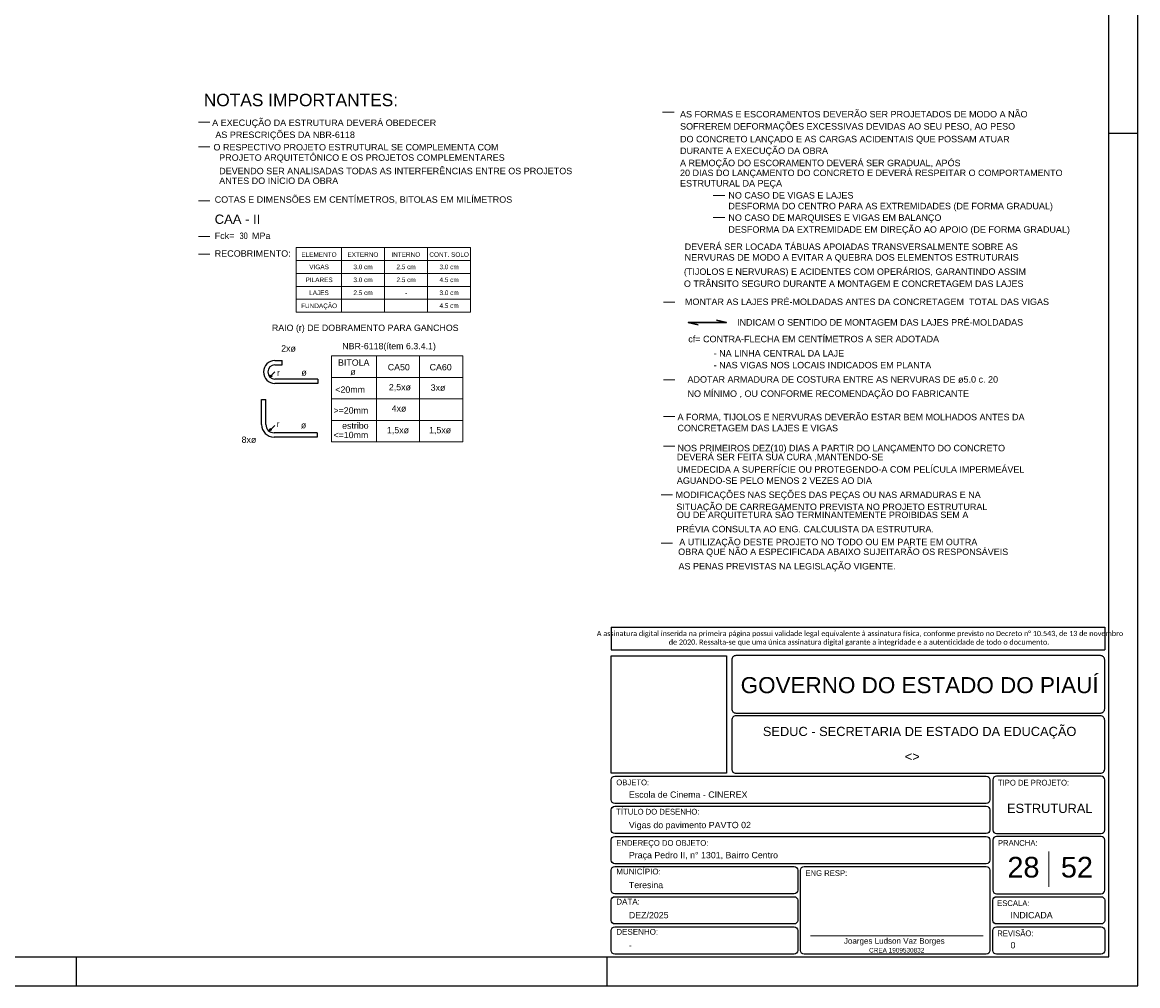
# Model space of a CAD drawing. Header units: millimetres. Extents: x 0 to 119, y 0 to 84.
# Tile 8 of 21: x 80 to 119, y 0 to 34. Entities that reach past the tile are written whole.
import ezdxf

# ---------------------------------------------------------------- set-up
doc = ezdxf.new("R2010")
doc.units = ezdxf.units.MM
doc.header["$MEASUREMENT"] = 0
doc.linetypes.add('NULL', pattern=[0])
doc.layers.get('0').update_dxf_attribs({"lineweight": 18})
for name, color, linetype, lineweight in [('DIM', 9, 'Continuous', 5), ('GERAL-1', 2, 'Continuous', 30), ('NOTAS', 7, 'Continuous', 5), ('Nível 1', 7, 'Continuous', 0), ('Textos', 7, 'Continuous', 9)]:
    doc.layers.add(name, color=color, linetype=linetype, lineweight=lineweight)
for name, color, linetype in [('Pena 01', 1, 'Continuous'), ('SEDUC_MARF', 1, 'Continuous'), ('SEDUC_MARGG', 7, 'Continuous'), ('SEDUC_TXT01', 1, 'Continuous'), ('SEDUC_TXT02', 2, 'Continuous'), ('SEDUC_TXT05', 5, 'Continuous'), ('Título', 5, 'Continuous')]:
    doc.layers.add(name, color=color, linetype=linetype)
doc.styles.add('Arial', font='txt')
doc.styles.add('ArialN', font='txt')
doc.styles.add('Calibri', font='txt')
doc.styles.add('TwCenMT', font='txt')

msp = doc.modelspace()

# ---------------------------------------------------------------- linework, layer by layer
msp.add_line((107.4964, 1.7423), (113.5173, 1.7423))
at = {"layer": 'DIM', "color": 4}
for p, q in [((89.5739, 25.7175), (95.6518, 25.7175)), ((89.5739, 23.4675), (89.5739, 25.7175)), ((91.1518, 23.4675), (91.1518, 25.7175)), ((92.6518, 23.4675), (92.6518, 25.7175)), ((94.1518, 25.7175), (94.1518, 23.4675)), ((95.6518, 25.7175), (95.6518, 23.4675)), ((89.5739, 25.2675), (95.6518, 25.2675)), ((89.5739, 24.8175), (95.6518, 24.8175)), ((89.5739, 24.3675), (95.6518, 24.3675)), ((89.5739, 23.9175), (95.6518, 23.9175)), ((89.5739, 23.4675), (95.6518, 23.4675)), ((90.7983, 21.9445), (95.3762, 21.9445)), ((90.7983, 18.9445), (90.7983, 21.9445)), ((92.3762, 18.9445), (92.3762, 21.9445)), ((93.8762, 18.9445), (93.8762, 21.9445)), ((95.3762, 21.9445), (95.3762, 18.9445)), ((90.7983, 21.1945), (95.3762, 21.1945)), ((90.7983, 20.4445), (95.3762, 20.4445)), ((90.7983, 19.6945), (95.3762, 19.6945)), ((90.7983, 18.9445), (95.3762, 18.9445))]:
    msp.add_line(p, q, dxfattribs=at)
at = {"layer": 'GERAL-1'}
msp.add_lwpolyline([(103.5828, 23.0293), (103.2388, 23.1093), (104.5668, 23.1093), (104.2228, 23.1893)], dxfattribs=at)
at = {"layer": 'NOTAS', "color": 4}
for p, q in [((102.3445, 30.4325), (102.7449, 30.4325)), ((86.1683, 30.0853), (86.5687, 30.0853)), ((86.1683, 29.2246), (86.5687, 29.2246)), ((86.1683, 27.3487), (86.5687, 27.3487)), ((104.1106, 27.5348), (104.511, 27.5348)), ((104.1106, 26.7648), (104.511, 26.7648)), ((86.1683, 26.1014), (86.5687, 26.1014)), ((86.1683, 25.4844), (86.5687, 25.4844)), ((102.3713, 23.8116), (102.7717, 23.8116)), ((102.3713, 21.1156), (102.7717, 21.1156)), ((102.3713, 19.8304), (102.7717, 19.8304)), ((102.3713, 18.7969), (102.7717, 18.7969)), ((102.2871, 17.107), (102.6875, 17.107)), ((102.2871, 15.4222), (102.6875, 15.4222))]:
    msp.add_line(p, q, dxfattribs=at)
at = {"layer": 'Nível 1'}
msp.add_line((115.8, 4.6717), (115.8, 3.4409), dxfattribs=at)
at = {"layer": 'Pena 01'}
for p, q in [((100.55, 12.4952), (117.7575, 12.4952)), ((100.55, 12.4952), (100.55, 11.6972)), ((117.7575, 12.4952), (117.7575, 11.6972)), ((100.55, 11.6972), (117.7575, 11.6972))]:
    msp.add_line(p, q, dxfattribs=at)
at = {"layer": 'SEDUC_MARF'}
for p, q in [((117.9, 29.7), (118.9, 29.7)), ((81.9015, 1), (81.9015, 0)), ((100.4015, 1), (100.4015, 0))]:
    msp.add_line(p, q, dxfattribs=at)
for points in [[(118.9, 84.1), (0, 84.1), (0, 0), (118.9, 0)], [(100.55, 11.4972), (104.5747, 11.4972), (104.5747, 7.4), (100.55, 7.4)]]:
    msp.add_lwpolyline(points, close=True, dxfattribs=at)
for points in [[(104.9, 9.5), (117.6, 9.5, 0.4142136), (117.75, 9.65), (117.75, 9.65), (117.75, 11.35, 0.4142136), (117.6, 11.5), (117.6, 11.5), (104.9, 11.5, 0.4142136), (104.75, 11.35), (104.75, 11.35), (104.75, 9.65, 0.4142136), (104.9, 9.5), (104.9, 9.5)], [(104.9, 7.4), (117.6, 7.4, 0.4142136), (117.75, 7.55), (117.75, 7.55), (117.75, 9.25, 0.4142136), (117.6, 9.4), (117.6, 9.4), (104.9, 9.4, 0.4142136), (104.75, 9.25), (104.75, 9.25), (104.75, 7.55, 0.4142136), (104.9, 7.4), (104.9, 7.4)], [(100.675, 7.3), (113.625, 7.3, -0.4142136), (113.75, 7.175), (113.75, 7.175), (113.75, 6.475, -0.4142136), (113.625, 6.35), (113.625, 6.35), (100.675, 6.35, -0.4142136), (100.55, 6.475), (100.55, 6.475), (100.55, 7.175, -0.4142136), (100.675, 7.3), (100.675, 7.3)], [(113.975, 5.3), (117.625, 5.3, 0.4142136), (117.75, 5.425), (117.75, 5.425), (117.75, 7.175, 0.4142136), (117.625, 7.3), (117.625, 7.3), (113.975, 7.3, 0.4142136), (113.85, 7.175), (113.85, 7.175), (113.85, 5.425, 0.4142136), (113.975, 5.3), (113.975, 5.3)], [(100.675, 6.25), (113.625, 6.25, -0.4142136), (113.75, 6.125), (113.75, 6.125), (113.75, 5.425, -0.4142136), (113.625, 5.3), (113.625, 5.3), (100.675, 5.3, -0.4142136), (100.55, 5.425), (100.55, 5.425), (100.55, 6.125, -0.4142136), (100.675, 6.25), (100.675, 6.25)], [(100.675, 5.2), (113.625, 5.2, -0.4142136), (113.75, 5.075), (113.75, 5.075), (113.75, 4.375, -0.4142136), (113.625, 4.25), (113.625, 4.25), (100.675, 4.25, -0.4142136), (100.55, 4.375), (100.55, 4.375), (100.55, 5.075, -0.4142136), (100.675, 5.2), (100.675, 5.2)], [(113.975, 3.2), (117.625, 3.2, 0.4142136), (117.75, 3.325), (117.75, 3.325), (117.75, 5.075, 0.4142136), (117.625, 5.2), (117.625, 5.2), (113.975, 5.2, 0.4142136), (113.85, 5.075), (113.85, 5.075), (113.85, 3.325, 0.4142136), (113.975, 3.2), (113.975, 3.2)], [(100.675, 4.15), (106.925, 4.15, -0.4142136), (107.05, 4.025), (107.05, 4.025), (107.05, 3.325, -0.4142136), (106.925, 3.2), (106.925, 3.2), (100.675, 3.2, -0.4142136), (100.55, 3.325), (100.55, 3.325), (100.55, 4.025, -0.4142136), (100.675, 4.15), (100.675, 4.15)], [(107.275, 4.15), (113.625, 4.15, -0.4142136), (113.75, 4.025), (113.75, 4.025), (113.75, 1.225, -0.4142136), (113.625, 1.1), (113.625, 1.1), (107.275, 1.1, -0.4142136), (107.15, 1.225), (107.15, 1.225), (107.15, 4.025, -0.4142136), (107.275, 4.15), (107.275, 4.15)], [(100.675, 3.1), (106.925, 3.1, -0.4142136), (107.05, 2.975), (107.05, 2.975), (107.05, 2.275, -0.4142136), (106.925, 2.15), (106.925, 2.15), (100.675, 2.15, -0.4142136), (100.55, 2.275), (100.55, 2.275), (100.55, 2.975, -0.4142136), (100.675, 3.1), (100.675, 3.1)], [(113.975, 3.1), (117.625, 3.1, -0.4142136), (117.75, 2.975), (117.75, 2.975), (117.75, 2.275, -0.4142136), (117.625, 2.15), (117.625, 2.15), (113.975, 2.15, -0.4142136), (113.85, 2.275), (113.85, 2.275), (113.85, 2.975, -0.4142136), (113.975, 3.1), (113.975, 3.1)], [(100.675, 2.05), (106.925, 2.05, -0.4142136), (107.05, 1.925), (107.05, 1.925), (107.05, 1.225, -0.4142136), (106.925, 1.1), (106.925, 1.1), (100.675, 1.1, -0.4142136), (100.55, 1.225), (100.55, 1.225), (100.55, 1.925, -0.4142136), (100.675, 2.05), (100.675, 2.05)], [(113.975, 2.05), (117.625, 2.05, -0.4142136), (117.75, 1.925), (117.75, 1.925), (117.75, 1.225, -0.4142136), (117.625, 1.1), (117.625, 1.1), (113.975, 1.1, -0.4142136), (113.85, 1.225), (113.85, 1.225), (113.85, 1.925, -0.4142136), (113.975, 2.05), (113.975, 2.05)]]:
    msp.add_lwpolyline(points, format="xyb", dxfattribs=at)
at = {"layer": 'SEDUC_MARGG'}
msp.add_lwpolyline([(2.5, 1), (117.9, 1), (117.9, 83.1), (2.5, 83.1), (2.5, 1)], dxfattribs=at)
at = {"layer": 'Título', "color": 1, "linetype": 'Continuous'}
for p, q in [((88.8328, 21.784), (89.0828, 21.784)), ((89.0828, 21.6341), (89.0828, 21.784)), ((88.8328, 21.3841), (88.656, 21.2073)), ((88.8328, 21.6341), (89.0828, 21.6341)), ((88.656, 21.2073), (88.6724, 21.284)), ((88.7247, 21.2318), (88.656, 21.2073)), ((88.6724, 21.284), (88.7247, 21.2318)), ((90.3328, 21.1341), (88.8328, 21.1341)), ((90.3328, 21.1341), (90.3328, 20.984)), ((90.3328, 20.984), (88.8328, 20.984)), ((88.3671, 20.4265), (88.5171, 20.4265)), ((88.3671, 19.5526), (88.3671, 20.4265)), ((88.5171, 19.5526), (88.5171, 20.4265)), ((88.8243, 19.5155), (88.6476, 19.3388)), ((88.6476, 19.3388), (88.664, 19.4155)), ((88.7162, 19.3632), (88.6476, 19.3388)), ((88.664, 19.4155), (88.7162, 19.3632)), ((90.3042, 19.2655), (88.8042, 19.2655)), ((90.3042, 19.1155), (88.8042, 19.1155)), ((90.3042, 19.2655), (90.3042, 19.1155))]:
    msp.add_line(p, q, dxfattribs=at)
for centre, radius, start in [((88.8328, 21.3841), 0.4, 90), ((88.8328, 21.3841), 0.25, 90), ((88.8042, 19.5526), 0.437, 180), ((88.8042, 19.5526), 0.287, 179.99999)]:
    msp.add_arc(centre, radius, start, 270, dxfattribs=at)

# ---------------------------------------------------------------- texts
at = {"color": 4, "linetype": 'NULL', "insert": (86.3514, 30.6393), "char_height": 0.432, "width": 18.6624, "attachment_point": 7, "line_spacing_factor": 0.9, "style": 'Arial'}
msp.add_mtext('NOTAS IMPORTANTES:', dxfattribs=at)
at = {"linetype": 'NULL', "attachment_point": 7, "line_spacing_factor": 0.9, "style": 'Arial'}
for s, insert, char_height, width in [('ELEMENTO', (89.7527, 25.3925), 0.16, 3.382165), ('EXTERNO', (91.357, 25.3925), 0.16, 3.382165), ('INTERNO', (92.8899, 25.3925), 0.16, 3.382165), ('CONT. SOLO', (94.2141, 25.3925), 0.16, 3.382165), ('RAIO (r) DE DOBRAMENTO PARA GANCHOS ', (88.7274, 22.7469), 0.22, 19.008), ('2xø', (89.0504, 22.09), 0.22, 1.584), ('NBR-6118(ítem 6.3.4.1)', (91.1784, 22.1104), 0.22, 11.616), ('BITOLA', (91.0324, 21.598), 0.22, 3.168), ('r', (88.9034, 21.245), 0.22, 0.528), ('ø', (89.7554, 21.252), 0.22, 0.528), ('ø', (91.4594, 21.271), 0.22, 0.528), ('CA50', (92.7644, 21.438), 0.22, 2.112), ('CA60', (94.2234, 21.438), 0.22, 2.112), ('2,5xø', (92.8024, 20.704), 0.22, 2.64), ('3xø', (94.2614, 20.723), 0.22, 1.584), ('<20mm', (90.9374, 20.658), 0.22, 2.64), ('>=20mm', (90.8714, 19.931), 0.22, 3.168), ('4xø', (92.9014, 19.998), 0.22, 1.584), ('r', (88.8934, 19.463), 0.22, 0.528), ('ø', (89.7374, 19.414), 0.22, 0.528), ('estribo', (91.1734, 19.402), 0.22, 3.696), ('1,5xø', (92.7364, 19.207), 0.22, 2.64), ('1,5xø', (94.2044, 19.207), 0.22, 2.64), ('8xø', (87.6714, 18.908), 0.22, 1.584), ('<=10mm', (90.8724, 19.075), 0.22, 3.168)]:
    msp.add_mtext(s, dxfattribs=dict(at, insert=insert, char_height=char_height, width=width))
at = {"layer": 'NOTAS', "linetype": 'NULL', "line_spacing_factor": 0.9, "style": 'Arial'}
for s, insert, char_height, width, attachment_point in [('AS FORMAS E ESCORAMENTOS DEVERÃO SER PROJETADOS DE MODO A NÃO ', (102.9504, 30.2502), 0.224551, 33.413171, 7), (' A EXECUÇÃO DA ESTRUTURA DEVERÁ OBEDECER ', (86.5574, 29.8868), 0.224551, 22.095806, 7), ('SOFREREM DEFORMAÇÕES EXCESSIVAS DEVIDAS AO SEU PESO, AO PESO ', (102.9504, 29.7611), 0.224551, 32.335326, 7), ('AS PRESCRIÇÕES DA NBR-6118', (86.7564, 29.4678), 0.224551, 14.011975, 7), ('DO CONCRETO LANÇADO E AS CARGAS ACIDENTAIS QUE POSSAM ATUAR', (102.9504, 29.3181), 0.224551, 31.796404, 7), ('O RESPECTIVO PROJETO ESTRUTURAL SE COMPLEMENTA COM ', (86.6904, 29.0999), 0.224551, 27.485027, 7), ('DURANTE A EXECUÇÃO DA OBRA', (102.9504, 28.9111), 0.224551, 14.011975, 7), ('PROJETO ARQUITETÔNICO E OS PROJETOS COMPLEMENTARES', (86.8894, 28.6809), 0.224551, 26.946105, 7), ('A REMOÇÃO DO ESCORAMENTO DEVERÁ SER GRADUAL, APÓS ', (102.9504, 28.4851), 0.224551, 26.946105, 7), ('DEVENDO SER ANALISADAS TODAS AS INTERFERÊNCIAS ENTRE OS PROJETOS', (86.8894, 28.2719), 0.224551, 34.491015, 7), ('20 DIAS DO LANÇAMENTO DO CONCRETO E DEVERÁ RESPEITAR O COMPORTAMENTO', (102.9504, 28.1411), 0.224551, 36.646703, 7), ('ANTES DO INÍCIO DA OBRA', (86.8894, 27.9309), 0.224551, 12.395208, 7), ('ESTRUTURAL DA PEÇA ', (102.9504, 27.7761), 0.224551, 10.23952, 7), ('COTAS E DIMENSÕES EM CENTÍMETROS, BITOLAS EM MILÍMETROS', (86.7334, 27.2389), 0.224551, 29.640716, 7), ('NO CASO DE VIGAS E LAJES ', (104.6354, 27.4242), 0.224551, 13.473053, 7), ('DESFORMA DO CENTRO PARA AS EXTREMIDADES (DE FORMA GRADUAL)', (104.6354, 26.9861), 0.224551, 31.257482, 7), ('CAA - II', (86.7334, 26.5395), 0.325, 29.640716, 7), ('NO CASO DE MARQUISES E VIGAS EM BALANÇO', (104.6354, 26.5801), 0.224551, 21.017962, 7), ('DESFORMA DA EXTREMIDADE EM DIREÇÃO AO APOIO (DE FORMA GRADUAL)', (104.6354, 26.1671), 0.224551, 32.335326, 7), ('Fck=       MPa', (86.7334, 26.0143), 0.224551, 7.544909, 7), ('RECOBRIMENTO:', (86.7334, 25.3964), 0.224551, 7.005987, 7), ('DEVERÁ SER LOCADA TÁBUAS APOIADAS TRANSVERSALMENTE SOBRE AS ', (103.1114, 25.6332), 0.224551, 32.335326, 7), ('NERVURAS DE MODO A EVITAR A QUEBRA DOS ELEMENTOS ESTRUTURAIS', (103.1114, 25.2042), 0.224551, 32.335326, 7), ('VIGAS', (90.0296, 24.9628), 0.16, 6.467065, 7), ('3.0 cm', (91.9024, 24.9628), 0.16, 6.467065, 8), ('2.5 cm', (93.4024, 24.9628), 0.16, 6.467065, 8), ('3.0 cm', (94.9024, 24.9628), 0.16, 6.467065, 8), ('(TIJOLOS E NERVURAS) E ACIDENTES COM OPERÁRIOS, GARANTINDO ASSIM ', (103.0854, 24.7001), 0.224551, 35.029937, 7), ('PILARES', (89.8999, 24.5128), 0.16, 6.467065, 7), ('3.0 cm', (91.9024, 24.5128), 0.16, 6.467065, 8), ('2.5 cm', (93.4024, 24.5128), 0.16, 6.467065, 8), ('4.5 cm', (94.9024, 24.5128), 0.16, 6.467065, 8), ('O TRÂNSITO SEGURO DURANTE A MONTAGEM E CONCRETAGEM DAS LAJES', (103.0854, 24.3442), 0.224551, 32.335326, 7), ('LAJES', (90.0262, 24.0628), 0.16, 6.467065, 7), ('2.5 cm', (91.9024, 24.0628), 0.16, 6.467065, 8), ('-', (93.4024, 24.0628), 0.16, 6.467065, 8), ('3.0 cm', (94.9024, 24.0628), 0.16, 6.467065, 8), ('FUNDAÇÃO', (89.7442, 23.56), 0.16, 6.467065, 7), ('4.5 cm', (94.9024, 23.6128), 0.16, 6.467065, 8), ('MONTAR AS LAJES PRÉ-MOLDADAS ANTES DA CONCRETAGEM  TOTAL DAS VIGAS', (103.1214, 23.7152), 0.224551, 35.568859, 7), ('INDICAM O SENTIDO DE MONTAGEM DAS LAJES PRÉ-MOLDADAS', (104.9384, 22.9972), 0.224551, 28.023949, 7), ('cf= CONTRA-FLECHA EM CENTÍMETROS A SER ADOTADA', (103.2384, 22.4172), 0.224551, 24.790417, 7), ('- NA LINHA CENTRAL DA LAJE', (104.1214, 21.9192), 0.224551, 14.011975, 7), ('- NAS VIGAS NOS LOCAIS INDICADOS EM PLANTA', (104.1214, 21.5082), 0.224551, 22.634728, 7), ('ADOTAR ARMADURA DE COSTURA ENTRE AS NERVURAS DE ø5.0 c. 20 ', (103.2104, 21.0062), 0.224551, 31.796404, 7), ('NO MÍNIMO , OU CONFORME RECOMENDAÇÃO DO FABRICANTE ', (103.2104, 20.4471), 0.224551, 27.485027, 7), ('A FORMA, TIJOLOS E NERVURAS DEVERÃO ESTAR BEM MOLHADOS ANTES DA ', (102.8614, 19.6602), 0.224551, 34.491015, 7), ('CONCRETAGEM DAS LAJES E VIGAS', (102.8614, 19.3152), 0.224551, 15.628741, 7), ('NOS PRIMEIROS DEZ(10) DIAS A PARTIR DO LANÇAMENTO DO CONCRETO ', (102.8614, 18.5521), 0.224551, 33.413171, 7), ('DEVERÁ SER FEITA SUA CURA ,MANTENDO-SE', (102.8394, 18.2672), 0.224551, 20.47904, 7), ('UMEDECIDA A SUPERFÍCIE OU PROTEGENDO-A COM PELÍCULA IMPERMEÁVEL', (102.8394, 17.8742), 0.224551, 33.413171, 7), ('AGUANDO-SE PELO MENOS 2 VEZES AO DIA', (102.8394, 17.4832), 0.224551, 19.401196, 7), ('MODIFICAÇÕES NAS SEÇÕES DAS PEÇAS OU NAS ARMADURAS E NA', (113.4294, 16.9241), 0.224551, 29.640716, 9), ('SITUAÇÃO DE CARREGAMENTO PREVISTA NO PROJETO ESTRUTURAL', (113.6614, 16.5051), 0.224551, 29.640716, 9), ('OU DE ARQUITETURA SÃO TERMINANTEMENTE PROIBIDAS SEM A', (112.9994, 16.2312), 0.224551, 28.562872, 9), ('PRÉVIA CONSULTA AO ENG. CALCULISTA DA ESTRUTURA.', (111.8, 15.7952), 0.224551, 26.407183, 9), ('A UTILIZAÇÃO DESTE PROJETO NO TODO OU EM PARTE EM OUTRA', (113.3114, 15.2781), 0.224551, 29.640716, 9), ('OBRA QUE NÃO A ESPECIFICADA ABAIXO SUJEITARÃO OS RESPONSÁVEIS', (114.3884, 14.9452), 0.224551, 32.874248, 9), ('AS PENAS PREVISTAS NA LEGISLAÇÃO VIGENTE.                 ', (110.4621, 14.4331), 0.224551, 31.257482, 9)]:
    msp.add_mtext(s, dxfattribs=dict(at, insert=insert, char_height=char_height, width=width, attachment_point=attachment_point))
at = {"layer": 'NOTAS', "color": 7, "linetype": 'NULL', "insert": (87.5994, 26.0143), "char_height": 0.22455, "width": 1.077844, "attachment_point": 7, "line_spacing_factor": 0.9, "style": 'ArialN'}
msp.add_mtext('30', dxfattribs=at)
at = {"layer": 'Pena 01', "color": 3, "linetype": 'NULL', "insert": (109.1898, 12.0983), "char_height": 0.1803712, "width": 18.645941, "attachment_point": 5, "style": 'Calibri'}
msp.add_mtext(' A assinatura digital inserida na primeira página possui validade legal equivalente à assinatura física, conforme previsto no Decreto n%%d 10.543, de 13 de novembro de 2020. Ressalta-se que uma única assinatura digital garante a integridade e a autenticidade de todo o documento.', dxfattribs=at)
at = {"layer": 'SEDUC_TXT01', "linetype": 'NULL', "char_height": 0.2, "width": 17.8054, "attachment_point": 1}
for s, insert, style in [('OBJETO:', (100.7294, 7.1834), 'TwCenMT'), ('TIPO DE PROJETO:', (114.0294, 7.1739), 'TwCenMT'), ('TÍTULO DO DESENHO:', (100.7294, 6.1626), 'TwCenMT'), ('ENDEREÇO DO OBJETO:', (100.7294, 5.0739), 'TwCenMT'), ('PRANCHA:', (114.0294, 5.0739), 'TwCenMT'), ('MUNICÍPIO:', (100.7288, 4.0771), 'Arial'), ('ENG RESP:', (107.3208, 4.0239), 'TwCenMT'), ('DATA:', (100.7288, 3.0271), 'Arial'), ('ESCALA:', (114.0004, 2.9739), 'TwCenMT'), ('DESENHO:', (100.7288, 1.9771), 'Arial'), ('REVISÃO:', (114.0054, 1.9239), 'TwCenMT')]:
    msp.add_mtext(s, dxfattribs=dict(at, insert=insert, style=style))
at = {"layer": 'SEDUC_TXT02', "linetype": 'NULL', "attachment_point": 8, "line_spacing_factor": 0.9, "style": 'Arial'}
for s, insert, char_height, width in [('SEDUC - SECRETARIA DE ESTADO DA EDUCAÇÃO ', (111.3, 8.6), 0.32, 21.758945), ('Joarges Ludson Vaz Borges', (110.4173, 1.4), 0.2, 7.035547), ('CREA 1909530832', (110.5015, 1.1528), 0.16, 3.791777)]:
    msp.add_mtext(s, dxfattribs=dict(at, insert=insert, char_height=char_height, width=width))
at = {"layer": 'SEDUC_TXT05', "linetype": 'NULL', "insert": (111.3, 10.1848), "char_height": 0.56, "width": 24.876973, "attachment_point": 8, "line_spacing_factor": 0.9, "style": 'Arial'}
msp.add_mtext('GOVERNO DO ESTADO DO PIAUÍ', dxfattribs=at)
at = {"layer": 'Textos', "linetype": 'NULL', "line_spacing_factor": 0.9, "style": 'Arial'}
for s, insert, char_height, width, attachment_point in [('<>', (111.0425, 7.8271), 0.32, 1.067813, 8), ('Escola de Cinema - CINEREX', (101.1671, 6.545), 0.22, 8.109531, 7), ('ESTRUTURAL', (115.8344, 6.0142), 0.32, 5.907383, 8), ('Vigas do pavimento PAVTO 02', (101.1671, 5.4224), 0.22, 8.344492, 7), ('Praça Pedro II, n%%d 1301, Bairro Centro', (101.1671, 4.3724), 0.22, 10.164414, 7), ('28', (114.9181, 3.7594), 0.72, 2.264609, 8), ('52', (116.7818, 3.7594), 0.72, 2.264609, 8), ('Teresina', (101.1671, 3.395), 0.22, 2.374375, 7), ('DEZ/2025', (101.1671, 2.345), 0.22, 2.741465, 7), ('INDICADA', (114.4671, 2.345), 0.22, 2.906992, 7), ('0', (114.4671, 1.295), 0.22, 0.373691, 7), ('-', (101.1671, 1.295), 0.22, 0.239805, 7)]:
    msp.add_mtext(s, dxfattribs=dict(at, insert=insert, char_height=char_height, width=width, attachment_point=attachment_point))

doc.saveas('drawing.dxf')
